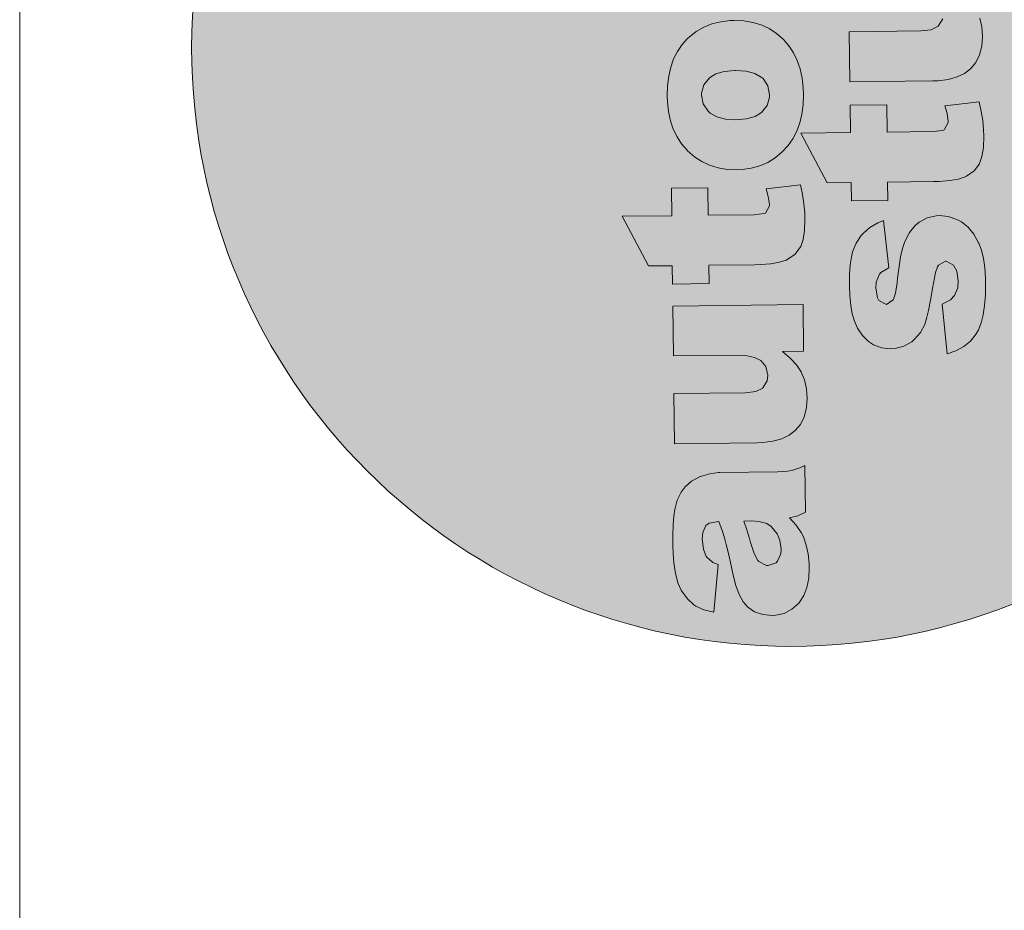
# Model space of a CAD drawing. Header units: millimetres. Extents: x -115268 to 140687, y -37779 to 24471.
# Tile 248 of 256: x 47808 to 48094, y 15677 to 15936. Entities that reach past the tile are written whole.
import ezdxf

# ---------------------------------------------------------------- set-up
doc = ezdxf.new("R2010")
doc.units = ezdxf.units.MM
doc.layers.get('0').update_dxf_attribs({"lineweight": 9})
doc.layers.add('A_CIENKA', color=7, linetype='Continuous', lineweight=9)

# ---------------------------------------------------------------- blocks, each defined once
blk = doc.blocks.new('METRYKA11')
at = {"true_color": 0x000000}
h = blk.add_hatch(color=18, dxfattribs=at)
h.dxf.hatch_style = 1
h.paths.add_polyline_path([(7511428.56, 5508702.86, 1), (7511776.45, 5508702.86, 1)])
at = {"true_color": 0xffffff}
h = blk.add_hatch(color=7, dxfattribs=at)
h.dxf.hatch_style = 1
h.paths.add_polyline_path([(7511581.88, 5508579.4), (7511581.49, 5508579.4), (7511578.94, 5508579.05), (7511576.25, 5508578.25), (7511576.14, 5508578.21), (7511573.63, 5508576.92), (7511571.76, 5508575.28), (7511570.62, 5508573.72), (7511569.49, 5508571.36), (7511568.79, 5508568.65), (7511568.5, 5508566.69), (7511568.32, 5508564.19), (7511568.21, 5508561.35), (7511568.22, 5508558.2), (7511568.28, 5508555.88), (7511568.52, 5508553.19), (7511568.9, 5508550.67), (7511568.98, 5508550.18), (7511569.72, 5508547.38), (7511570.69, 5508545.22), (7511570.83, 5508544.94), (7511572.47, 5508542.68), (7511574.32, 5508541.02), (7511574.95, 5508540.61), (7511577.24, 5508539.58), (7511580.09, 5508538.81), (7511581.36, 5508552.68), (7511579.81, 5508553.32), (7511577.92, 5508554.95), (7511577.1, 5508557.18), (7511576.78, 5508560.19), (7511576.9, 5508561.98), (7511577.82, 5508564.06), (7511578.73, 5508564.71), (7511581.55, 5508565.23), (7511582.54, 5508562.58), (7511583.31, 5508560.13), (7511583.31, 5508560.1), (7511583.75, 5508558.53), (7511584.27, 5508556.25), (7511584.97, 5508553.28), (7511585.75, 5508549.57), (7511586.49, 5508546.64), (7511587.5, 5508543.98), (7511588.65, 5508541.86), (7511590, 5508540.3), (7511591.94, 5508538.99), (7511594.34, 5508538.14), (7511597.11, 5508537.86), (7511598.09, 5508537.94), (7511600.58, 5508538.5), (7511602.81, 5508539.68), (7511604.78, 5508541.5), (7511605.02, 5508541.78), (7511606.26, 5508543.72), (7511607.15, 5508546.05), (7511607.67, 5508548.72), (7511607.81, 5508551.77), (7511607.76, 5508553), (7511607.48, 5508555.76), (7511606.93, 5508558.35), (7511606.13, 5508560.69), (7511605.48, 5508561.95), (7511604.05, 5508564.14), (7511602.13, 5508566.29), (7511604.51, 5508566.81), (7511606.74, 5508567.92), (7511606.57, 5508581.49), (7511605.04, 5508580.77), (7511602.74, 5508580.01), (7511601.51, 5508579.78), (7511598.57, 5508579.6)])
h.paths.add_polyline_path([(7511593.2, 5508565.23), (7511595.52, 5508564.56), (7511596.73, 5508563.73), (7511598.47, 5508561.62), (7511599.3, 5508559.73), (7511599.68, 5508557.11), (7511599.59, 5508555.84), (7511598.64, 5508553.62), (7511598.26, 5508553.23), (7511595.88, 5508552.36), (7511595.46, 5508552.39), (7511593.17, 5508553.56), (7511592.88, 5508553.9), (7511591.84, 5508555.89), (7511590.79, 5508559.1), (7511590.49, 5508560.22), (7511589.69, 5508562.81), (7511588.85, 5508565.32), (7511591.17, 5508565.35)], flags=16)
h.paths.add_polyline_path([(7511594.33, 5508603.93), (7511592.32, 5508602.95), (7511589.31, 5508602.56), (7511568.52, 5508602.31), (7511568.7, 5508587.76), (7511592.75, 5508588.05), (7511594.36, 5508588.11), (7511597.27, 5508588.49), (7511599.82, 5508589.19), (7511601.98, 5508590.24), (7511603.72, 5508591.62), (7511605.24, 5508593.4), (7511606.33, 5508595.62), (7511607, 5508598.15), (7511607.21, 5508601.03), (7511607, 5508603.73), (7511606.45, 5508606.31), (7511605.51, 5508608.57), (7511604.11, 5508610.67), (7511602.3, 5508612.65), (7511600.07, 5508614.58), (7511606.17, 5508614.66), (7511606.01, 5508628.19), (7511568.21, 5508627.73), (7511568.39, 5508613.25), (7511586.58, 5508613.47), (7511589.32, 5508613.36), (7511591.92, 5508612.83), (7511593.76, 5508611.91), (7511595.21, 5508610.17), (7511595.81, 5508607.66), (7511595.62, 5508606.08)])
h.paths.add_polyline_path([(7511567.8, 5508661.95), (7511567.89, 5508653.99), (7511553.52, 5508653.81), (7511561.13, 5508639.39), (7511568.07, 5508639.47), (7511568.13, 5508634.14), (7511578.76, 5508634.27), (7511578.69, 5508639.6), (7511591.98, 5508639.76), (7511593.66, 5508639.79), (7511596.71, 5508640.03), (7511599.19, 5508640.48), (7511601.11, 5508641.1), (7511601.57, 5508641.32), (7511603.72, 5508642.85), (7511605.28, 5508644.94), (7511605.34, 5508645.05), (7511606.06, 5508647.09), (7511606.48, 5508649.69), (7511606.58, 5508652.92), (7511606.49, 5508654.84), (7511606.24, 5508657.47), (7511605.86, 5508660.17), (7511605.27, 5508662.93), (7511595.29, 5508661.76), (7511595.91, 5508659.59), (7511596.3, 5508656.97), (7511595.09, 5508654.77), (7511594.74, 5508654.63), (7511591.87, 5508654.28), (7511578.51, 5508654.12), (7511578.42, 5508662.08)])
h.paths.add_polyline_path([(7511572.98, 5508705.87), (7511572.52, 5508705.45), (7511570.93, 5508703.68), (7511569.56, 5508701.7), (7511568.46, 5508699.51), (7511567.65, 5508697.08), (7511567.05, 5508694.48), (7511566.7, 5508691.67), (7511566.63, 5508688.65), (7511566.68, 5508687.04), (7511566.96, 5508684.2), (7511567.56, 5508681.58), (7511568.36, 5508679.13), (7511569.44, 5508676.87), (7511570.79, 5508674.82), (7511572.56, 5508672.79), (7511574.49, 5508671.11), (7511576.61, 5508669.73), (7511578.9, 5508668.64), (7511581.36, 5508667.86), (7511583.96, 5508667.44), (7511586.73, 5508667.3), (7511588.35, 5508667.39), (7511590.97, 5508667.77), (7511593.45, 5508668.43), (7511595.76, 5508669.44), (7511597.91, 5508670.8), (7511599.89, 5508672.44), (7511601.69, 5508674.39), (7511603.03, 5508676.33), (7511604.2, 5508678.52), (7511605.05, 5508680.91), (7511605.68, 5508683.48), (7511606.04, 5508686.22), (7511606.14, 5508689.17), (7511606.05, 5508691.09), (7511605.73, 5508693.93), (7511605.17, 5508696.59), (7511604.34, 5508699.03), (7511603.26, 5508701.26), (7511601.94, 5508703.28), (7511600.33, 5508705.12), (7511600.23, 5508705.22), (7511598.28, 5508706.92), (7511596.16, 5508708.33), (7511593.87, 5508709.39), (7511591.44, 5508710.13), (7511588.8, 5508710.59), (7511586, 5508710.7), (7511584.87, 5508710.68), (7511582.14, 5508710.33), (7511579.59, 5508709.71), (7511577.22, 5508708.77), (7511575.02, 5508707.48)])
h.paths.add_polyline_path([(7511577.07, 5508686.43), (7511576.58, 5508688.98), (7511576.58, 5508689.54), (7511577.25, 5508691.97), (7511578.91, 5508694.03), (7511580.71, 5508695.17), (7511583.16, 5508695.9), (7511586.32, 5508696.16), (7511589.51, 5508695.94), (7511592, 5508695.31), (7511593.88, 5508694.24), (7511594.41, 5508693.79), (7511595.84, 5508691.67), (7511596.32, 5508689.12), (7511596.33, 5508688.45), (7511595.62, 5508685.99), (7511593.97, 5508683.97), (7511592.09, 5508682.79), (7511589.61, 5508682.09), (7511586.52, 5508681.81), (7511583.5, 5508682.02), (7511581.01, 5508682.65), (7511579.07, 5508683.79), (7511578.5, 5508684.31)], flags=16)
h.paths.add_polyline_path([(7511566.63, 5508757.31), (7511566.8, 5508743.74), (7511572.37, 5508743.81), (7511570.67, 5508742.38), (7511568.84, 5508740.43), (7511567.49, 5508738.42), (7511566.78, 5508736.59), (7511566.25, 5508734.05), (7511566.11, 5508731.11), (7511566.24, 5508728.94), (7511566.8, 5508726.35), (7511567.74, 5508723.97), (7511569.1, 5508721.89), (7511570.88, 5508719.98), (7511571.76, 5508719.25), (7511573.7, 5508718.02), (7511575.96, 5508717.06), (7511578.49, 5508716.39), (7511581.3, 5508715.97), (7511584.35, 5508715.87), (7511587.19, 5508716.04), (7511589.96, 5508716.46), (7511592.47, 5508717.16), (7511594.74, 5508718.1), (7511596.76, 5508719.35), (7511598.11, 5508720.42), (7511599.99, 5508722.3), (7511601.43, 5508724.38), (7511602.46, 5508726.61), (7511603.06, 5508729.07), (7511603.24, 5508731.66), (7511603.04, 5508733.87), (7511602.41, 5508736.42), (7511601.36, 5508738.87), (7511601.22, 5508739.11), (7511599.76, 5508741.09), (7511597.63, 5508743.1), (7511605.48, 5508743.19), (7511605.3, 5508757.78)])
h.paths.add_polyline_path([(7511577.09, 5508733.77), (7511576.52, 5508736.39), (7511577.06, 5508738.96), (7511578.65, 5508741.04), (7511579.73, 5508741.83), (7511582.03, 5508742.7), (7511584.97, 5508743.05), (7511586.51, 5508743), (7511589.15, 5508742.43), (7511591.13, 5508741.3), (7511592.7, 5508739.29), (7511593.25, 5508736.77), (7511592.79, 5508734.2), (7511591.34, 5508732.15), (7511590.55, 5508731.58), (7511588.28, 5508730.68), (7511585.3, 5508730.32), (7511583.13, 5508730.4), (7511580.49, 5508730.93), (7511578.58, 5508731.93)], flags=16)
h.paths.add_polyline_path([(7511591.49, 5508781.03), (7511588.61, 5508781.07), (7511585.49, 5508781.28), (7511582.85, 5508781.7), (7511580.71, 5508782.34), (7511579.05, 5508783.13), (7511579.01, 5508783.19), (7511577.27, 5508785.03), (7511576.64, 5508787.51), (7511576.8, 5508788.78), (7511577.68, 5508791.59), (7511567.29, 5508795.96), (7511566.36, 5508793.88), (7511565.62, 5508791.31), (7511565.41, 5508788.92), (7511565.41, 5508788.74), (7511565.83, 5508786.05), (7511566.94, 5508783.82), (7511567.8, 5508782.85), (7511569.81, 5508781.29), (7511572.57, 5508779.82), (7511566.36, 5508779.74), (7511566.53, 5508766.18), (7511604.32, 5508766.64), (7511604.14, 5508781.19)])
h.paths.add_polyline_path([(7511578.72, 5508838.45), (7511578.34, 5508838.45), (7511575.78, 5508838.14), (7511573.09, 5508837.33), (7511572.99, 5508837.3), (7511570.48, 5508836), (7511568.61, 5508834.37), (7511567.47, 5508832.78), (7511566.34, 5508830.45), (7511565.64, 5508827.74), (7511565.34, 5508825.77), (7511565.16, 5508823.25), (7511565.06, 5508820.44), (7511565.06, 5508817.28), (7511565.12, 5508814.97), (7511565.37, 5508812.27), (7511565.75, 5508809.75), (7511565.83, 5508809.23), (7511566.56, 5508806.43), (7511567.53, 5508804.27), (7511567.68, 5508804.03), (7511569.32, 5508801.77), (7511571.16, 5508800.07), (7511571.8, 5508799.69), (7511574.09, 5508798.63), (7511576.94, 5508797.9), (7511578.21, 5508811.73), (7511576.66, 5508812.41), (7511574.77, 5508814), (7511573.95, 5508816.27), (7511573.63, 5508819.25), (7511573.75, 5508821.07), (7511574.67, 5508823.15), (7511575.57, 5508823.79), (7511578.4, 5508824.29), (7511579.38, 5508821.66), (7511580.15, 5508819.18), (7511580.15, 5508819.15), (7511580.59, 5508817.61), (7511581.11, 5508815.34), (7511581.81, 5508812.33), (7511582.59, 5508808.66), (7511583.33, 5508805.72), (7511584.34, 5508803.07), (7511585.49, 5508800.95), (7511586.84, 5508799.38), (7511588.79, 5508798.08), (7511591.18, 5508797.19), (7511593.96, 5508796.95), (7511594.94, 5508796.99), (7511597.42, 5508797.59), (7511599.65, 5508798.77), (7511601.63, 5508800.58), (7511601.87, 5508800.87), (7511603.11, 5508802.81), (7511603.99, 5508805.1), (7511604.52, 5508807.81), (7511604.66, 5508810.86), (7511604.61, 5508812.08), (7511604.33, 5508814.85), (7511603.77, 5508817.4), (7511602.97, 5508819.74), (7511602.32, 5508821.03), (7511600.9, 5508823.19), (7511598.98, 5508825.37), (7511601.35, 5508825.89), (7511603.58, 5508826.97), (7511603.42, 5508840.58), (7511601.88, 5508839.86), (7511599.58, 5508839.09), (7511598.36, 5508838.87), (7511595.41, 5508838.66)])
h.paths.add_polyline_path([(7511585.7, 5508824.37), (7511588.01, 5508824.4), (7511590.05, 5508824.28), (7511592.37, 5508823.61), (7511593.57, 5508822.82), (7511595.32, 5508820.7), (7511596.15, 5508818.82), (7511596.53, 5508816.19), (7511596.44, 5508814.89), (7511595.48, 5508812.71), (7511595.1, 5508812.32), (7511592.73, 5508811.45), (7511592.31, 5508811.48), (7511590.01, 5508812.64), (7511589.73, 5508812.95), (7511588.69, 5508814.98), (7511587.63, 5508818.19), (7511587.34, 5508819.31), (7511586.54, 5508821.89)], flags=16)
h.paths.add_polyline_path([(7511565.26, 5508870.02), (7511565.35, 5508863.12), (7511564.43, 5508863.1), (7511562.01, 5508863.25), (7511559.81, 5508864.48), (7511559.23, 5508867.21), (7511559.28, 5508868.51), (7511559.6, 5508871.43, 0.013685), (7511550.44, 5508868.83), (7511550.23, 5508866.33), (7511550.12, 5508863.91), (7511550.07, 5508861.84), (7511550.21, 5508859.42), (7511550.59, 5508856.73), (7511551.25, 5508854.63), (7511552.39, 5508852.65), (7511554.13, 5508850.85), (7511556.01, 5508849.75), (7511558.71, 5508849.01), (7511561.24, 5508848.69), (7511563.8, 5508848.58), (7511565.52, 5508848.6), (7511565.59, 5508843.17), (7511576.21, 5508843.3), (7511576.14, 5508848.73), (7511603.32, 5508849.06), (7511603.14, 5508863.58), (7511575.97, 5508863.24), (7511575.88, 5508870.15)])
h.paths.add_polyline_path([(7511621.34, 5508849.25), (7511619.99, 5508847.27), (7511618.9, 5508845.08), (7511618.05, 5508842.68), (7511617.45, 5508840.08), (7511617.13, 5508837.27), (7511617.03, 5508834.26), (7511617.09, 5508832.64), (7511617.4, 5508829.81), (7511617.96, 5508827.15), (7511618.8, 5508824.7), (7511619.87, 5508822.47), (7511621.23, 5508820.42), (7511622.98, 5508818.37), (7511624.92, 5508816.71), (7511627.04, 5508815.3), (7511629.34, 5508814.21), (7511631.77, 5508813.47), (7511634.4, 5508813.01), (7511637.17, 5508812.9), (7511638.78, 5508812.96), (7511641.41, 5508813.34), (7511643.89, 5508814.04), (7511646.19, 5508815.04), (7511648.35, 5508816.37), (7511650.29, 5508818.01), (7511652.09, 5508819.99), (7511653.47, 5508821.94), (7511654.6, 5508824.12), (7511655.49, 5508826.48), (7511656.12, 5508829.05), (7511656.47, 5508831.83), (7511656.54, 5508834.77), (7511656.48, 5508836.66), (7511656.17, 5508839.5), (7511655.58, 5508842.16), (7511654.74, 5508844.6), (7511653.69, 5508846.83), (7511652.34, 5508848.89), (7511650.77, 5508850.69), (7511650.67, 5508850.79), (7511648.72, 5508852.52), (7511646.6, 5508853.9), (7511644.3, 5508854.96), (7511641.84, 5508855.74), (7511639.21, 5508856.16), (7511636.43, 5508856.3), (7511635.31, 5508856.25), (7511632.58, 5508855.94), (7511630.03, 5508855.31), (7511627.66, 5508854.34), (7511625.46, 5508853.05), (7511623.41, 5508851.48), (7511622.93, 5508851.02)])
h.paths.add_polyline_path([(7511626.98, 5508834.59), (7511627.01, 5508835.11), (7511627.68, 5508837.58), (7511629.34, 5508839.63), (7511631.12, 5508840.74), (7511633.6, 5508841.47), (7511636.73, 5508841.76), (7511639.94, 5508841.55), (7511642.44, 5508840.91), (7511644.31, 5508839.85), (7511644.84, 5508839.36), (7511646.27, 5508837.28), (7511646.76, 5508834.72), (7511646.73, 5508834.02), (7511646.06, 5508831.59), (7511644.4, 5508829.57), (7511644.4, 5508829.54), (7511642.49, 5508828.39), (7511640.01, 5508827.66), (7511636.96, 5508827.42), (7511633.94, 5508827.59), (7511631.44, 5508828.26), (7511629.5, 5508829.39), (7511628.9, 5508829.91), (7511627.51, 5508832.03)], flags=16)
h.paths.add_polyline_path([(7511618.26, 5508805.2), (7511618.44, 5508790.72), (7511656.23, 5508791.18), (7511656.05, 5508805.66)])
h.paths.add_polyline_path([(7511604.14, 5508781.19), (7511604.32, 5508766.64), (7511622.48, 5508766.86), (7511621.93, 5508766.29), (7511620.27, 5508764.2), (7511619.07, 5508761.87), (7511618.76, 5508760.99), (7511618.16, 5508758.46), (7511617.99, 5508755.69), (7511618.19, 5508753.17), (7511618.82, 5508750.65), (7511619.83, 5508748.35), (7511621.26, 5508746.23), (7511623.11, 5508744.32), (7511624.7, 5508743.11), (7511626.78, 5508741.94), (7511629.07, 5508741.06), (7511631.64, 5508740.43), (7511634.48, 5508740.08), (7511637.57, 5508739.97), (7511639.57, 5508740.07), (7511642.33, 5508740.42), (7511644.92, 5508741.01), (7511647.36, 5508741.85), (7511649.67, 5508742.92), (7511651.79, 5508744.25), (7511652.45, 5508744.75), (7511654.29, 5508746.52), (7511655.73, 5508748.54), (7511656.76, 5508750.8), (7511657.32, 5508753.33), (7511657.5, 5508756.1), (7511657.37, 5508758.06), (7511656.81, 5508760.65), (7511655.8, 5508763.06), (7511655.02, 5508764.24), (7511653.28, 5508766.15), (7511650.94, 5508768.19), (7511656.51, 5508768.25), (7511656.35, 5508781.82)])
h.paths.add_polyline_path([(7511634.51, 5508766.76), (7511637.52, 5508767.08), (7511640.15, 5508766.93), (7511642.72, 5508766.37), (7511644.65, 5508765.29), (7511646.3, 5508763.22), (7511646.85, 5508760.7), (7511646.36, 5508758.38), (7511644.73, 5508756.33), (7511643.45, 5508755.51), (7511641.07, 5508754.74), (7511637.99, 5508754.46), (7511635.39, 5508754.57), (7511632.79, 5508755.13), (7511630.92, 5508756.09), (7511629.39, 5508757.86), (7511628.74, 5508760.41), (7511629.33, 5508763.01), (7511630.88, 5508765.1), (7511632.13, 5508765.96)], flags=16)
h.paths.add_polyline_path([(7511619.14, 5508732.77), (7511619.32, 5508718.29), (7511637.48, 5508718.51), (7511640.25, 5508718.41), (7511642.85, 5508717.91), (7511644.69, 5508716.99), (7511646.11, 5508715.25), (7511646.7, 5508712.73), (7511646.55, 5508711.12), (7511645.28, 5508709), (7511645.24, 5508709), (7511643.25, 5508707.99), (7511640.24, 5508707.64), (7511619.45, 5508707.39), (7511619.63, 5508692.84), (7511643.68, 5508693.13), (7511645.26, 5508693.19), (7511648.2, 5508693.57), (7511650.71, 5508694.27), (7511652.88, 5508695.31), (7511654.65, 5508696.67), (7511656.13, 5508698.47), (7511657.26, 5508700.69), (7511657.93, 5508703.23), (7511658.11, 5508706.07), (7511657.94, 5508708.8), (7511657.34, 5508711.39), (7511656.44, 5508713.62), (7511656.37, 5508713.76), (7511655.01, 5508715.75), (7511653.23, 5508717.69), (7511650.97, 5508719.66), (7511657.1, 5508719.73), (7511656.94, 5508733.23)])
h.paths.add_polyline_path([(7511630.4, 5508678.24), (7511630.3, 5508686.2), (7511619.71, 5508686.07), (7511619.81, 5508678.11), (7511605.4, 5508677.94), (7511613.04, 5508663.51), (7511619.99, 5508663.6), (7511620.05, 5508658.27), (7511630.64, 5508658.4), (7511630.57, 5508663.73), (7511643.9, 5508663.89), (7511645.54, 5508663.91), (7511648.63, 5508664.16), (7511651.11, 5508664.61), (7511653.03, 5508665.23), (7511653.48, 5508665.44), (7511655.64, 5508666.98), (7511657.19, 5508669.06), (7511657.94, 5508671.18), (7511658.36, 5508673.81), (7511658.46, 5508677.04), (7511658.4, 5508678.97), (7511658.16, 5508681.6), (7511657.74, 5508684.26), (7511657.18, 5508687.05), (7511647.17, 5508685.88), (7511647.83, 5508683.71), (7511648.21, 5508681.14), (7511646.97, 5508678.9), (7511646.63, 5508678.76), (7511643.79, 5508678.41)])
h.paths.add_polyline_path([(7511639.73, 5508652.13), (7511638.55, 5508651.13), (7511636.89, 5508649.15), (7511635.62, 5508646.68), (7511635.55, 5508646.47), (7511634.91, 5508644.5), (7511634.34, 5508642.07), (7511633.89, 5508639.19), (7511633.47, 5508635.89), (7511633.31, 5508634.48), (7511632.82, 5508631.5), (7511632.25, 5508629.58), (7511630.2, 5508628.24), (7511628.05, 5508629.33), (7511627.62, 5508630.1), (7511627.13, 5508632.9), (7511627.28, 5508634.69), (7511628.23, 5508637.05), (7511628.58, 5508637.51), (7511630.88, 5508638.84), (7511629.38, 5508652.56), (7511627.77, 5508651.88), (7511625.4, 5508650.52), (7511623.53, 5508648.95), (7511622.87, 5508648.24), (7511621.43, 5508646.05), (7511620.41, 5508643.51), (7511620.04, 5508642.07), (7511619.68, 5508639.72), (7511619.5, 5508636.87), (7511619.48, 5508633.51), (7511619.58, 5508630.77), (7511619.86, 5508627.94), (7511620.31, 5508625.45), (7511620.93, 5508623.32), (7511621.8, 5508621.37), (7511623.26, 5508619.18), (7511625.04, 5508617.41), (7511626.42, 5508616.48), (7511628.81, 5508615.6), (7511631.51, 5508615.32), (7511632.77, 5508615.4), (7511635.29, 5508616.06), (7511637.55, 5508617.39), (7511638.35, 5508618.1), (7511640.12, 5508620.08), (7511641.32, 5508622.41), (7511641.85, 5508624.17), (7511642.42, 5508626.49), (7511642.98, 5508629.41), (7511643.61, 5508632.89), (7511643.87, 5508634.44), (7511644.46, 5508637.46), (7511645, 5508639.11), (7511645.31, 5508639.64), (7511647.47, 5508640.83), (7511649.73, 5508639.59), (7511650.63, 5508637.88), (7511651.05, 5508635.08), (7511650.9, 5508633.08), (7511649.98, 5508630.79), (7511648.84, 5508629.59), (7511646.36, 5508628.26), (7511647.87, 5508613.9), (7511650.35, 5508614.7), (7511652.65, 5508615.96), (7511654.59, 5508617.6), (7511656.22, 5508619.65), (7511656.9, 5508620.88), (7511657.68, 5508622.89), (7511658.29, 5508625.21), (7511658.71, 5508627.92), (7511658.95, 5508631.01), (7511658.98, 5508634.41), (7511658.96, 5508635.81), (7511658.75, 5508638.82), (7511658.37, 5508641.52), (7511657.78, 5508643.93), (7511657.05, 5508645.99), (7511656.98, 5508646.13), (7511655.58, 5508648.64), (7511653.95, 5508650.65), (7511652, 5508652.17), (7511650.66, 5508652.89), (7511648.16, 5508653.77), (7511645.63, 5508654.06), (7511644.61, 5508653.98), (7511642.06, 5508653.38)])
blk.add_line((7511378.67, 5508935.17), (7511378.67, 5506025.17))
at = {"color": 7, "lineweight": 0}
for p, q in [((7511582.14, 5508710.33), (7511579.59, 5508709.71)), ((7511584.87, 5508710.68), (7511582.14, 5508710.33)), ((7511586, 5508710.7), (7511584.87, 5508710.68)), ((7511588.8, 5508710.59), (7511586, 5508710.7)), ((7511591.44, 5508710.13), (7511588.8, 5508710.59)), ((7511593.87, 5508709.39), (7511591.44, 5508710.13)), ((7511646.55, 5508711.12), (7511645.28, 5508709)), ((7511657.94, 5508708.8), (7511657.34, 5508711.39)), ((7511575.02, 5508707.48), (7511572.98, 5508705.87)), ((7511577.22, 5508708.77), (7511575.02, 5508707.48)), ((7511579.59, 5508709.71), (7511577.22, 5508708.77)), ((7511596.16, 5508708.33), (7511593.87, 5508709.39)), ((7511598.28, 5508706.92), (7511596.16, 5508708.33)), ((7511640.24, 5508707.64), (7511619.45, 5508707.39)), ((7511619.45, 5508707.39), (7511619.63, 5508692.84)), ((7511643.25, 5508707.99), (7511640.24, 5508707.64)), ((7511645.24, 5508709), (7511643.25, 5508707.99)), ((7511645.28, 5508709), (7511645.24, 5508709)), ((7511658.11, 5508706.07), (7511657.94, 5508708.8)), ((7511572.52, 5508705.45), (7511570.93, 5508703.68)), ((7511572.98, 5508705.87), (7511572.52, 5508705.45)), ((7511600.23, 5508705.22), (7511598.28, 5508706.92)), ((7511600.33, 5508705.12), (7511600.23, 5508705.22)), ((7511601.94, 5508703.28), (7511600.33, 5508705.12)), ((7511657.93, 5508703.23), (7511658.11, 5508706.07)), ((7511569.56, 5508701.7), (7511568.46, 5508699.51)), ((7511570.93, 5508703.68), (7511569.56, 5508701.7)), ((7511603.26, 5508701.26), (7511601.94, 5508703.28)), ((7511657.26, 5508700.69), (7511657.93, 5508703.23)), ((7511568.46, 5508699.51), (7511567.65, 5508697.08)), ((7511604.34, 5508699.03), (7511603.26, 5508701.26)), ((7511605.17, 5508696.59), (7511604.34, 5508699.03)), ((7511656.13, 5508698.47), (7511657.26, 5508700.69)), ((7511567.65, 5508697.08), (7511567.05, 5508694.48)), ((7511580.71, 5508695.17), (7511583.16, 5508695.9)), ((7511583.16, 5508695.9), (7511586.21, 5508696.15)), ((7511586.21, 5508696.15), (7511586.42, 5508696.15)), ((7511586.42, 5508696.15), (7511589.51, 5508695.94)), ((7511589.51, 5508695.94), (7511592, 5508695.31)), ((7511605.73, 5508693.93), (7511605.17, 5508696.59)), ((7511652.88, 5508695.31), (7511654.65, 5508696.67)), ((7511654.65, 5508696.67), (7511656.13, 5508698.47)), ((7511567.05, 5508694.48), (7511566.7, 5508691.67)), ((7511577.25, 5508691.97), (7511578.91, 5508694.03)), ((7511578.91, 5508694.03), (7511580.71, 5508695.17)), ((7511592, 5508695.31), (7511593.88, 5508694.24)), ((7511593.88, 5508694.24), (7511594.41, 5508693.79)), ((7511594.41, 5508693.79), (7511595.84, 5508691.67)), ((7511606.05, 5508691.09), (7511605.73, 5508693.93)), ((7511619.63, 5508692.84), (7511643.68, 5508693.13)), ((7511643.68, 5508693.13), (7511645.26, 5508693.19)), ((7511645.26, 5508693.19), (7511648.2, 5508693.57)), ((7511648.2, 5508693.57), (7511650.71, 5508694.27)), ((7511650.71, 5508694.27), (7511652.88, 5508695.31)), ((7511566.7, 5508691.67), (7511566.63, 5508688.65)), ((7511576.58, 5508689.54), (7511577.25, 5508691.97)), ((7511595.84, 5508691.67), (7511596.32, 5508689.12)), ((7511606.14, 5508689.17), (7511606.05, 5508691.09)), ((7511566.63, 5508688.65), (7511566.68, 5508687.04)), ((7511576.58, 5508688.98), (7511576.58, 5508689.54)), ((7511577.07, 5508686.43), (7511576.58, 5508688.98)), ((7511596.33, 5508688.45), (7511595.62, 5508685.99)), ((7511596.32, 5508689.12), (7511596.33, 5508688.45)), ((7511606.04, 5508686.22), (7511606.14, 5508689.17)), ((7511657.18, 5508687.05), (7511647.17, 5508685.88)), ((7511657.74, 5508684.26), (7511657.18, 5508687.05)), ((7511566.68, 5508687.04), (7511566.96, 5508684.2)), ((7511566.96, 5508684.2), (7511567.56, 5508681.58)), ((7511578.5, 5508684.31), (7511577.07, 5508686.43)), ((7511579.07, 5508683.79), (7511578.5, 5508684.31)), ((7511595.62, 5508685.99), (7511593.97, 5508683.97)), ((7511605.68, 5508683.48), (7511606.04, 5508686.22)), ((7511630.3, 5508686.2), (7511619.71, 5508686.07)), ((7511619.71, 5508686.07), (7511619.81, 5508678.11)), ((7511630.4, 5508678.24), (7511630.3, 5508686.2)), ((7511647.17, 5508685.88), (7511647.83, 5508683.71)), ((7511658.16, 5508681.6), (7511657.74, 5508684.26)), ((7511567.56, 5508681.58), (7511568.36, 5508679.13)), ((7511581.01, 5508682.65), (7511579.07, 5508683.79)), ((7511583.5, 5508682.02), (7511581.01, 5508682.65)), ((7511586.52, 5508681.81), (7511583.5, 5508682.02)), ((7511589.61, 5508682.09), (7511586.52, 5508681.81)), ((7511592.09, 5508682.79), (7511589.61, 5508682.09)), ((7511593.97, 5508683.97), (7511592.09, 5508682.79)), ((7511593.97, 5508683.97), (7511593.97, 5508683.97)), ((7511605.05, 5508680.91), (7511605.68, 5508683.48)), ((7511647.83, 5508683.71), (7511648.17, 5508681.4)), ((7511648.17, 5508681.4), (7511648.14, 5508681.02)), ((7511658.4, 5508678.97), (7511658.16, 5508681.6)), ((7511568.36, 5508679.13), (7511569.44, 5508676.87)), ((7511603.03, 5508676.33), (7511604.2, 5508678.52)), ((7511604.2, 5508678.52), (7511605.05, 5508680.91)), ((7511646.63, 5508678.76), (7511643.79, 5508678.41)), ((7511646.97, 5508678.9), (7511646.63, 5508678.76)), ((7511648.14, 5508681.02), (7511646.97, 5508678.9)), ((7511658.46, 5508677.04), (7511658.4, 5508678.97)), ((7511569.44, 5508676.87), (7511570.79, 5508674.82)), ((7511601.69, 5508674.39), (7511603.03, 5508676.33)), ((7511619.81, 5508678.11), (7511605.4, 5508677.94)), ((7511605.4, 5508677.94), (7511613.04, 5508663.51)), ((7511643.79, 5508678.41), (7511630.4, 5508678.24)), ((7511658.36, 5508673.81), (7511658.46, 5508677.04)), ((7511570.79, 5508674.82), (7511572.39, 5508672.98)), ((7511572.39, 5508672.98), (7511572.5, 5508672.84)), ((7511572.5, 5508672.84), (7511574.49, 5508671.11)), ((7511599.89, 5508672.44), (7511601.69, 5508674.39)), ((7511657.94, 5508671.18), (7511658.36, 5508673.81)), ((7511574.49, 5508671.11), (7511576.61, 5508669.73)), ((7511595.76, 5508669.44), (7511597.91, 5508670.8)), ((7511597.91, 5508670.8), (7511599.89, 5508672.44)), ((7511657.23, 5508669.17), (7511657.94, 5508671.18)), ((7511576.61, 5508669.73), (7511578.9, 5508668.64)), ((7511578.9, 5508668.64), (7511581.36, 5508667.86)), ((7511581.36, 5508667.86), (7511583.96, 5508667.44)), ((7511583.96, 5508667.44), (7511586.73, 5508667.3)), ((7511586.73, 5508667.3), (7511588.35, 5508667.39)), ((7511588.35, 5508667.39), (7511590.97, 5508667.77)), ((7511590.97, 5508667.77), (7511593.45, 5508668.43)), ((7511593.45, 5508668.43), (7511595.76, 5508669.44)), ((7511655.64, 5508666.98), (7511657.19, 5508669.07)), ((7511657.19, 5508669.07), (7511657.23, 5508669.17)), ((7511648.63, 5508664.16), (7511651.11, 5508664.61)), ((7511651.11, 5508664.61), (7511653.03, 5508665.23)), ((7511653.03, 5508665.23), (7511653.48, 5508665.44)), ((7511653.48, 5508665.44), (7511655.64, 5508666.98)), ((7511578.42, 5508662.08), (7511567.8, 5508661.95)), ((7511567.8, 5508661.95), (7511567.89, 5508653.99)), ((7511578.51, 5508654.12), (7511578.42, 5508662.08)), ((7511605.27, 5508662.93), (7511595.29, 5508661.76)), ((7511595.29, 5508661.76), (7511595.91, 5508659.59)), ((7511605.86, 5508660.17), (7511605.27, 5508662.93)), ((7511613.04, 5508663.51), (7511619.99, 5508663.6)), ((7511619.99, 5508663.6), (7511620.05, 5508658.27)), ((7511630.57, 5508663.73), (7511643.9, 5508663.89)), ((7511630.64, 5508658.4), (7511630.57, 5508663.73)), ((7511643.9, 5508663.89), (7511645.54, 5508663.91)), ((7511645.54, 5508663.91), (7511648.63, 5508664.16)), ((7511595.91, 5508659.59), (7511596.25, 5508657.28)), ((7511606.24, 5508657.47), (7511605.86, 5508660.17)), ((7511596.26, 5508656.89), (7511595.09, 5508654.77)), ((7511596.25, 5508657.28), (7511596.26, 5508656.89)), ((7511606.49, 5508654.84), (7511606.24, 5508657.47)), ((7511620.05, 5508658.27), (7511630.64, 5508658.4)), ((7511567.89, 5508653.99), (7511553.52, 5508653.81)), ((7511553.52, 5508653.81), (7511561.13, 5508639.39)), ((7511591.87, 5508654.28), (7511578.51, 5508654.12)), ((7511594.74, 5508654.63), (7511591.87, 5508654.28)), ((7511595.09, 5508654.77), (7511594.74, 5508654.63)), ((7511606.48, 5508649.69), (7511606.58, 5508652.92)), ((7511606.58, 5508652.92), (7511606.49, 5508654.84)), ((7511642.06, 5508653.38), (7511639.73, 5508652.13)), ((7511644.61, 5508653.98), (7511642.06, 5508653.38)), ((7511645.63, 5508654.06), (7511644.61, 5508653.98)), ((7511648.16, 5508653.77), (7511645.63, 5508654.06)), ((7511650.66, 5508652.89), (7511648.16, 5508653.77)), ((7511652, 5508652.17), (7511650.66, 5508652.89)), ((7511625.4, 5508650.52), (7511623.53, 5508648.95)), ((7511627.77, 5508651.88), (7511625.4, 5508650.52)), ((7511629.38, 5508652.56), (7511627.77, 5508651.88)), ((7511630.88, 5508638.84), (7511629.38, 5508652.56)), ((7511638.55, 5508651.13), (7511636.89, 5508649.15)), ((7511639.73, 5508652.13), (7511638.55, 5508651.13)), ((7511653.95, 5508650.65), (7511652, 5508652.17)), ((7511655.58, 5508648.64), (7511653.95, 5508650.65)), ((7511605.34, 5508645.05), (7511606.06, 5508647.09)), ((7511606.06, 5508647.09), (7511606.48, 5508649.69)), ((7511622.87, 5508648.24), (7511621.43, 5508646.05)), ((7511623.53, 5508648.95), (7511622.87, 5508648.24)), ((7511636.89, 5508649.15), (7511635.62, 5508646.68)), ((7511656.98, 5508646.13), (7511655.58, 5508648.64)), ((7511603.72, 5508642.85), (7511605.28, 5508644.94)), ((7511605.28, 5508644.94), (7511605.34, 5508645.05)), ((7511621.43, 5508646.05), (7511620.41, 5508643.51)), ((7511634.91, 5508644.5), (7511634.34, 5508642.07)), ((7511635.55, 5508646.47), (7511634.91, 5508644.5)), ((7511635.62, 5508646.68), (7511635.55, 5508646.47)), ((7511657.05, 5508645.99), (7511656.98, 5508646.13)), ((7511657.78, 5508643.93), (7511657.05, 5508645.99)), ((7511601.57, 5508641.32), (7511603.72, 5508642.85)), ((7511620.04, 5508642.07), (7511619.68, 5508639.72)), ((7511620.41, 5508643.51), (7511620.04, 5508642.07)), ((7511634.34, 5508642.07), (7511633.89, 5508639.19)), ((7511658.37, 5508641.52), (7511657.78, 5508643.93)), ((7511658.75, 5508638.82), (7511658.37, 5508641.52)), ((7511561.13, 5508639.39), (7511568.07, 5508639.47)), ((7511568.07, 5508639.47), (7511568.13, 5508634.14)), ((7511578.69, 5508639.6), (7511591.98, 5508639.76)), ((7511578.76, 5508634.27), (7511578.69, 5508639.6)), ((7511591.98, 5508639.76), (7511593.66, 5508639.79)), ((7511593.66, 5508639.79), (7511596.71, 5508640.03)), ((7511596.71, 5508640.03), (7511599.19, 5508640.48)), ((7511599.19, 5508640.48), (7511601.11, 5508641.1)), ((7511601.11, 5508641.1), (7511601.57, 5508641.32)), ((7511619.68, 5508639.72), (7511619.5, 5508636.87)), ((7511628.58, 5508637.51), (7511630.88, 5508638.84)), ((7511633.89, 5508639.19), (7511633.47, 5508635.89)), ((7511644.46, 5508637.46), (7511645, 5508639.11)), ((7511645, 5508639.11), (7511645.31, 5508639.64)), ((7511645.31, 5508639.64), (7511647.4, 5508640.79)), ((7511647.4, 5508640.79), (7511647.54, 5508640.79)), ((7511647.54, 5508640.79), (7511649.73, 5508639.59)), ((7511649.73, 5508639.59), (7511650.63, 5508637.88)), ((7511658.96, 5508635.81), (7511658.75, 5508638.82)), ((7511619.5, 5508636.87), (7511619.48, 5508633.51)), ((7511627.28, 5508634.69), (7511628.23, 5508637.05)), ((7511628.23, 5508637.05), (7511628.58, 5508637.51)), ((7511633.47, 5508635.89), (7511633.31, 5508634.48)), ((7511643.87, 5508634.44), (7511644.46, 5508637.46)), ((7511650.63, 5508637.88), (7511651.05, 5508635.08)), ((7511658.98, 5508634.41), (7511658.96, 5508635.81)), ((7511568.13, 5508634.14), (7511578.76, 5508634.27)), ((7511619.48, 5508633.51), (7511619.58, 5508630.77)), ((7511627.13, 5508632.9), (7511627.28, 5508634.69)), ((7511627.62, 5508630.1), (7511627.13, 5508632.9)), ((7511633.31, 5508634.48), (7511632.82, 5508631.5)), ((7511642.98, 5508629.41), (7511643.61, 5508632.89)), ((7511643.61, 5508632.89), (7511643.87, 5508634.44)), ((7511650.9, 5508633.08), (7511649.98, 5508630.79)), ((7511651.05, 5508635.08), (7511650.9, 5508633.08)), ((7511658.95, 5508631.01), (7511658.98, 5508634.41)), ((7511619.58, 5508630.77), (7511619.86, 5508627.94)), ((7511628.05, 5508629.33), (7511627.62, 5508630.1)), ((7511632.82, 5508631.5), (7511632.29, 5508629.7)), ((7511649.98, 5508630.79), (7511648.84, 5508629.59)), ((7511658.71, 5508627.92), (7511658.95, 5508631.01)), ((7511606.01, 5508628.19), (7511568.21, 5508627.73)), ((7511568.21, 5508627.73), (7511568.39, 5508613.25)), ((7511606.17, 5508614.66), (7511606.01, 5508628.19)), ((7511619.86, 5508627.94), (7511620.31, 5508625.45)), ((7511630.2, 5508628.24), (7511628.05, 5508629.33)), ((7511632.22, 5508629.56), (7511630.2, 5508628.24)), ((7511632.29, 5508629.7), (7511632.22, 5508629.56)), ((7511642.42, 5508626.49), (7511642.98, 5508629.41)), ((7511648.84, 5508629.59), (7511646.36, 5508628.26)), ((7511646.36, 5508628.26), (7511647.87, 5508613.9)), ((7511658.29, 5508625.21), (7511658.71, 5508627.92)), ((7511620.31, 5508625.45), (7511620.93, 5508623.32)), ((7511641.85, 5508624.17), (7511642.42, 5508626.49)), ((7511657.68, 5508622.89), (7511658.29, 5508625.21)), ((7511620.93, 5508623.32), (7511621.8, 5508621.37)), ((7511621.8, 5508621.37), (7511623.26, 5508619.18)), ((7511640.12, 5508620.08), (7511641.32, 5508622.41)), ((7511641.32, 5508622.41), (7511641.85, 5508624.17)), ((7511641.32, 5508622.41), (7511641.32, 5508622.41)), ((7511656.9, 5508620.88), (7511657.68, 5508622.89)), ((7511623.26, 5508619.18), (7511625.04, 5508617.41)), ((7511638.35, 5508618.1), (7511640.12, 5508620.08)), ((7511654.59, 5508617.6), (7511656.22, 5508619.65)), ((7511656.22, 5508619.65), (7511656.9, 5508620.88)), ((7511625.04, 5508617.41), (7511626.42, 5508616.48)), ((7511626.42, 5508616.48), (7511628.81, 5508615.6)), ((7511632.77, 5508615.4), (7511635.29, 5508616.06)), ((7511635.29, 5508616.06), (7511637.55, 5508617.39)), ((7511637.55, 5508617.39), (7511638.35, 5508618.1)), ((7511650.35, 5508614.7), (7511652.65, 5508615.96)), ((7511652.65, 5508615.96), (7511654.59, 5508617.6)), ((7511568.39, 5508613.25), (7511586.58, 5508613.47)), ((7511586.58, 5508613.47), (7511589.32, 5508613.36)), ((7511589.32, 5508613.36), (7511591.92, 5508612.83)), ((7511591.92, 5508612.83), (7511593.76, 5508611.91)), ((7511600.07, 5508614.58), (7511606.17, 5508614.66)), ((7511602.3, 5508612.65), (7511600.07, 5508614.58)), ((7511628.81, 5508615.6), (7511631.51, 5508615.32)), ((7511631.51, 5508615.32), (7511632.77, 5508615.4)), ((7511647.87, 5508613.9), (7511650.35, 5508614.7)), ((7511593.76, 5508611.91), (7511595.21, 5508610.17)), ((7511595.21, 5508610.17), (7511595.81, 5508607.66)), ((7511604.11, 5508610.67), (7511602.3, 5508612.65)), ((7511605.44, 5508608.69), (7511604.11, 5508610.67)), ((7511595.81, 5508607.66), (7511595.62, 5508606.08)), ((7511605.51, 5508608.58), (7511605.44, 5508608.69)), ((7511606.45, 5508606.31), (7511605.51, 5508608.58)), ((7511595.62, 5508606.08), (7511594.34, 5508603.96)), ((7511607, 5508603.73), (7511606.45, 5508606.31)), ((7511589.31, 5508602.56), (7511568.52, 5508602.31)), ((7511568.52, 5508602.31), (7511568.7, 5508587.76)), ((7511592.32, 5508602.95), (7511589.31, 5508602.56)), ((7511594.31, 5508603.92), (7511592.32, 5508602.95)), ((7511594.34, 5508603.96), (7511594.31, 5508603.92)), ((7511607.21, 5508601.03), (7511607, 5508603.73)), ((7511607, 5508598.15), (7511607.21, 5508601.03)), ((7511605.24, 5508593.4), (7511606.33, 5508595.62)), ((7511606.33, 5508595.62), (7511607, 5508598.15)), ((7511603.72, 5508591.62), (7511605.24, 5508593.4)), ((7511599.82, 5508589.19), (7511601.98, 5508590.24)), ((7511601.98, 5508590.24), (7511603.72, 5508591.62)), ((7511568.7, 5508587.76), (7511592.75, 5508588.05)), ((7511592.75, 5508588.05), (7511594.36, 5508588.11)), ((7511594.36, 5508588.11), (7511597.27, 5508588.49)), ((7511597.27, 5508588.49), (7511599.82, 5508589.19)), ((7511606.57, 5508581.49), (7511605.04, 5508580.77)), ((7511606.74, 5508567.92), (7511606.57, 5508581.49)), ((7511578.94, 5508579.05), (7511576.25, 5508578.25)), ((7511581.49, 5508579.4), (7511578.94, 5508579.05)), ((7511581.88, 5508579.4), (7511581.49, 5508579.4)), ((7511598.57, 5508579.6), (7511581.88, 5508579.4)), ((7511601.51, 5508579.78), (7511598.57, 5508579.6)), ((7511602.74, 5508580.01), (7511601.51, 5508579.78)), ((7511605.04, 5508580.77), (7511602.74, 5508580.01)), ((7511573.63, 5508576.92), (7511571.76, 5508575.28)), ((7511576.14, 5508578.21), (7511573.63, 5508576.92)), ((7511576.25, 5508578.25), (7511576.14, 5508578.21)), ((7511570.62, 5508573.72), (7511569.49, 5508571.36)), ((7511571.76, 5508575.28), (7511570.62, 5508573.72)), ((7511569.49, 5508571.36), (7511568.79, 5508568.65)), ((7511568.79, 5508568.65), (7511568.5, 5508566.69)), ((7511604.51, 5508566.81), (7511606.74, 5508567.92)), ((7511568.32, 5508564.19), (7511568.21, 5508561.35)), ((7511568.5, 5508566.69), (7511568.32, 5508564.19)), ((7511577.82, 5508564.06), (7511578.73, 5508564.71)), ((7511578.73, 5508564.71), (7511581.53, 5508565.23)), ((7511581.53, 5508565.23), (7511581.56, 5508565.2)), ((7511581.56, 5508565.2), (7511582.54, 5508562.58)), ((7511588.85, 5508565.32), (7511591.17, 5508565.35)), ((7511589.69, 5508562.81), (7511588.85, 5508565.32)), ((7511591.17, 5508565.35), (7511593.2, 5508565.23)), ((7511593.2, 5508565.23), (7511595.52, 5508564.56)), ((7511595.52, 5508564.56), (7511596.73, 5508563.73)), ((7511602.13, 5508566.29), (7511604.51, 5508566.81)), ((7511604.05, 5508564.14), (7511602.13, 5508566.29)), ((7511568.21, 5508561.35), (7511568.22, 5508558.2)), ((7511576.78, 5508560.19), (7511576.9, 5508561.98)), ((7511576.9, 5508561.98), (7511577.82, 5508564.06)), ((7511582.54, 5508562.58), (7511583.31, 5508560.13)), ((7511590.49, 5508560.22), (7511589.69, 5508562.81)), ((7511596.73, 5508563.73), (7511598.47, 5508561.62)), ((7511598.47, 5508561.62), (7511599.3, 5508559.73)), ((7511605.48, 5508561.95), (7511604.05, 5508564.14)), ((7511606.13, 5508560.69), (7511605.48, 5508561.95)), ((7511577.1, 5508557.18), (7511576.78, 5508560.19)), ((7511583.31, 5508560.13), (7511583.31, 5508560.1)), ((7511583.31, 5508560.1), (7511583.75, 5508558.53)), ((7511583.75, 5508558.53), (7511584.27, 5508556.25)), ((7511590.79, 5508559.1), (7511590.49, 5508560.22)), ((7511591.84, 5508555.89), (7511590.79, 5508559.1)), ((7511599.3, 5508559.73), (7511599.68, 5508557.11)), ((7511606.93, 5508558.35), (7511606.13, 5508560.69)), ((7511568.22, 5508558.2), (7511568.28, 5508555.88)), ((7511568.28, 5508555.88), (7511568.52, 5508553.19)), ((7511577.9, 5508555.02), (7511577.1, 5508557.18)), ((7511584.27, 5508556.25), (7511584.97, 5508553.28)), ((7511592.88, 5508553.9), (7511591.84, 5508555.89)), ((7511599.59, 5508555.84), (7511598.64, 5508553.62)), ((7511599.68, 5508557.11), (7511599.59, 5508555.84)), ((7511607.48, 5508555.76), (7511606.93, 5508558.35)), ((7511607.76, 5508553), (7511607.48, 5508555.76)), ((7511568.52, 5508553.19), (7511568.9, 5508550.67)), ((7511578.01, 5508554.88), (7511577.9, 5508555.02)), ((7511579.81, 5508553.32), (7511578.01, 5508554.88)), ((7511581.36, 5508552.68), (7511579.81, 5508553.32)), ((7511584.97, 5508553.28), (7511585.75, 5508549.57)), ((7511593.17, 5508553.56), (7511592.88, 5508553.9)), ((7511595.46, 5508552.39), (7511593.17, 5508553.56)), ((7511598.26, 5508553.23), (7511595.88, 5508552.36)), ((7511598.64, 5508553.62), (7511598.26, 5508553.23)), ((7511607.81, 5508551.77), (7511607.76, 5508553)), ((7511568.9, 5508550.67), (7511568.98, 5508550.18)), ((7511568.98, 5508550.18), (7511569.72, 5508547.38)), ((7511580.09, 5508538.81), (7511581.36, 5508552.68)), ((7511595.88, 5508552.36), (7511595.46, 5508552.39)), ((7511607.67, 5508548.72), (7511607.81, 5508551.77)), ((7511569.72, 5508547.38), (7511570.69, 5508545.22)), ((7511585.75, 5508549.57), (7511586.49, 5508546.64)), ((7511607.15, 5508546.05), (7511607.67, 5508548.72)), ((7511570.69, 5508545.22), (7511570.83, 5508544.94)), ((7511570.83, 5508544.94), (7511572.47, 5508542.68)), ((7511586.49, 5508546.64), (7511587.5, 5508543.98)), ((7511606.26, 5508543.72), (7511607.15, 5508546.05)), ((7511572.47, 5508542.68), (7511574.32, 5508541.02)), ((7511587.5, 5508543.98), (7511588.65, 5508541.86)), ((7511588.65, 5508541.86), (7511590, 5508540.3)), ((7511602.81, 5508539.68), (7511604.78, 5508541.5)), ((7511604.78, 5508541.5), (7511605.02, 5508541.78)), ((7511605.02, 5508541.78), (7511606.26, 5508543.72)), ((7511574.32, 5508541.02), (7511574.95, 5508540.61)), ((7511574.95, 5508540.61), (7511577.24, 5508539.58)), ((7511577.24, 5508539.58), (7511580.09, 5508538.81)), ((7511590, 5508540.3), (7511591.94, 5508538.99)), ((7511591.94, 5508538.99), (7511594.34, 5508538.14)), ((7511598.09, 5508537.94), (7511600.58, 5508538.5)), ((7511600.58, 5508538.5), (7511602.81, 5508539.68)), ((7511594.34, 5508538.14), (7511597.11, 5508537.86)), ((7511597.11, 5508537.86), (7511598.09, 5508537.94))]:
    blk.add_line(p, q, dxfattribs=at)
at = {"color": 7}
blk.add_circle((7511602.5, 5508702.86), 173.94, dxfattribs=at)
blk.add_circle((7511602.5, 5508702.86), 173.94, dxfattribs=at)

msp = doc.modelspace()

# ---------------------------------------------------------------- block references
at = {"layer": 'A_CIENKA'}
msp.add_blockref('METRYKA11', (-7463570.54944, -5492775.30237), dxfattribs=at)

doc.saveas('drawing.dxf')
